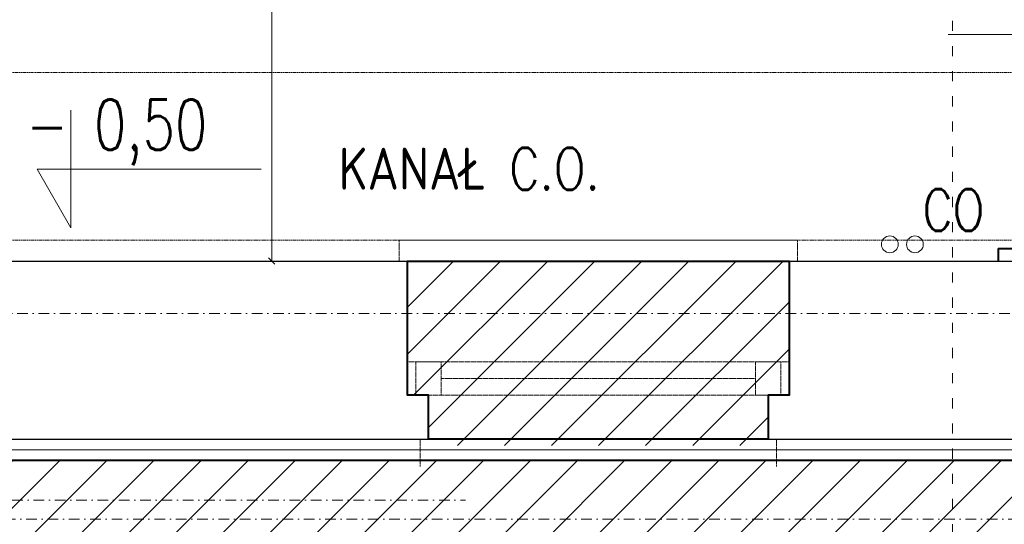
# Model space of a CAD drawing. Header units: millimetres. Extents: x -1893473 to 1546619, y -568027 to 942944.
# Tile 173 of 256: x 167742 to 170090, y -499122 to -497919. Entities that reach past the tile are written whole.
import ezdxf
from ezdxf.enums import TextEntityAlignment as Align

# ---------------------------------------------------------------- set-up
doc = ezdxf.new("R2010")
doc.units = ezdxf.units.MM
doc.header["$LTSCALE"] = 0.2
for name, pattern in [('ACAD_ISO03W100', [30, 12, -18]), ('CENTER', [0.6, 0.375, -0.075, 0.075, -0.075]), ('DASHDOT', [25.4, 12.7, -6.35, 0, -6.35]), ('HIDDEN', [9.525, 6.35, -3.175]), ('Hidden Line', [391.222223, 282.222223, -109]), ('HIDDEN2', [4.7625, 3.175, -1.5875])]:
    doc.linetypes.add(name, pattern=pattern)
doc.layers.get('0').update_dxf_attribs({"lineweight": 0})
for name, color, linetype, lineweight in [('!! 0_ Istn-sciany', 7, 'Continuous', 30), ('!! 0_ Opis', 3, 'Continuous', 13), ('!! 0_Istn-armatura', 6, 'Continuous', 9), ('!! 0_Istn-cienka', 4, 'Continuous', 9), ('!! 0_Opis_pom', 9, 'Continuous', 13), ('!! 0_Osie', 1, 'DASHDOT', 13), ('!! 1_drzwi opis', 151, 'Continuous', 9), ('!! 1_drzwi-linia', 213, 'Continuous', 5), ('!! 1_hatch projektowane ściany', 4, 'Continuous', 5), ('!! 1_OPIS POM NOWE', 140, 'Continuous', 5), ('!! 1_PROJ Sciany', 2, 'Continuous', 40), ('!! 2_ remont Ocieplenie', 4, 'ZIGZAG', 5), ('!! wymiary osi', 250, 'Continuous', 9), ('P-Opis nadproża', 150, 'Continuous', 9), ('P-Osie', 1, 'DASHDOT', 18)]:
    doc.layers.add(name, color=color, linetype=linetype, lineweight=lineweight)
doc.layers.add('!! 1_ widok', color=4, linetype='Continuous')
doc.layers.add('!! 1_Wyburzenia', color=7, linetype='ACAD_ISO03W100', lineweight=13, true_color=0xff0505)
doc.layers.add('Powierzchnia', color=140, linetype='Continuous', lineweight=5, plot=False)
doc.styles.add('50', font='ROMANS.shx', dxfattribs={"width": 0.8, "height": 10})
doc.styles.add('ARCHETYP', font='romans.shx', dxfattribs={"height": 15})
doc.styles.add('ARIAL', font='tahoma.ttf')
doc.styles.add('SIMPLEX', font='simplex.shx', dxfattribs={"width": 0.77})
doc.styles.add('TXT', font='simplex.shx')
doc.linetypes.add('ZIGZAG', pattern='A,0.00254,-5.08,[131,ltypeshp.shx,S=5.08,R=0,X=-5.08,Y=0],-10.16,[131,ltypeshp.shx,S=5.08,R=180,X=5.08,Y=0],-5.08', length=20.32254)
doc.dimstyles.new('DIM50', dxfattribs={"dimscale": 5, "dimtxt": 2.5, "dimasz": 1.5, "dimexe": 0, "dimexo": 0, "dimgap": 0.5, "dimtad": 1, "dimdec": 4, "dimrnd": 0.5, "dimdsep": 46, "dimtxsty": 'TXT', "dimblk1": 'TICK1', "dimblk2": 'TICK1', "dimsah": 1, "dimcen": 0, "dimse1": 1, "dimse2": 1, "dimclrd": 1, "dimclre": 7, "dimclrt": 9, "dimadec": 0, "dimazin": 0, "dimtfac": 1, "dimtdec": 4, "dimtmove": 2, "dimatfit": 3, "dimldrblk": 'TICK1', "dimfxl": 1, "dimtolj": 1, "dimarcsym": 0})

# ---------------------------------------------------------------- blocks, each defined once
blk = doc.blocks.new('BLOK OSI')
at = {"layer": 'P-Osie'}
for points in [[(48625.51, -198090.09), (53810.61, -198090.09)], [(48624.31, -198134.59), (52188.53, -198134.59)], [(52022.72, -198139.09), (55017, -198139.09)]]:
    blk.add_lwpolyline(points, dxfattribs=at)
blk = doc.blocks.new('zaw-dr-90-p')
at = {"color": 2, "linetype": 'CENTER', "ltscale": 0.2}
for p, q in [((24.5, 24), (31, 24)), ((12, 0), (-12, 0)), ((0, 12), (0, -12)), ((24.5, 19), (31, 19))]:
    blk.add_line(p, q, dxfattribs=at)
at = {"ltscale": 0.2}
for p, q in [((10, 12), (6.5, 12)), ((10, 0), (10, 6.5))]:
    blk.add_line(p, q, dxfattribs=at)
blk.add_lwpolyline([(0, 6.5), (23.5, 6.5, 0.414214), (28, 11), (28, 31), (24.5, 31), (24.5, 11, -0.414214), (23.5, 10), (0, 10, 4.561698), (7.6, 6.5), (4.9, 4.2)], format="xyb", dxfattribs=at)
blk.add_lwpolyline([(10, 10), (10, 39), (6.5, 39), (6.5, 10)], dxfattribs=at)
blk.add_lwpolyline([(-0.2, -0.2), (-2.5, -0.2), (-2.5, 0.2), (-0.2, 0.2), (-0.2, 2.5), (0.2, 2.5), (0.2, 0.2), (2.8, 0.2), (2.8, -0.2), (0.2, -0.2), (0.2, -2.8), (-0.2, -2.8)], close=True)
blk.add_circle((0, 0), 6.5, dxfattribs=at)
blk = doc.blocks.new('drzwi 90- sc 12')
for p, q in [((-13616.12, 20410.26), (-13616.12, 20411.46)), ((-13616.12, 20411.46), (-13615.02, 20411.46)), ((-13614.92, 20411.36), (-13614.92, 20313.77)), ((-13620.32, 20410.16), (-13620.32, 20313.77)), ((-13614.92, 20409.86), (-13620.32, 20409.86)), ((-13616.12, 20410.26), (-13620.22, 20410.26)), ((-13616.12, 20410.26), (-13620, 20410.26)), ((-13618.17, 20410.26), (-13616.22, 20410.26)), ((-13618.17, 20410.26), (-13616.22, 20410.26)), ((-13620.32, 20313.47), (-13620.32, 20317.97)), ((-13614.92, 20312.27), (-13614.92, 20317.97)), ((-13614.92, 20313.77), (-13620.32, 20313.77)), ((-13618.22, 20313.37), (-13620.22, 20313.37)), ((-13618.22, 20313.67), (-13618.22, 20313.37)), ((-13618.22, 20313.67), (-13616.42, 20313.67)), ((-13615.92, 20313.17), (-13615.92, 20312.17)), ((-13615.92, 20312.17), (-13615.02, 20312.17)), ((-13617.77, 20311.12), (-13617.77, 20305.72)), ((-13617.77, 20311.12), (-13617.77, 20305.72)), ((-13616.17, 20309.92), (-13617.37, 20309.92)), ((-13616.17, 20309.92), (-13616.17, 20311.02)), ((-13715.57, 20308.32), (-13715.57, 20308.56)), ((-13715.57, 20307.69), (-13715.57, 20308.56)), ((-13715.57, 20307.82), (-13715.57, 20308.56)), ((-13715.57, 20307.72), (-13715.37, 20307.72)), ((-13715.77, 20301.96), (-13716.27, 20301.96)), ((-13616.77, 20301.96), (-13616.27, 20301.96))]:
    blk.add_line(p, q)
for points in [[(-13665.27, 20284.96), (-13665.27, 20325.83)], [(-13615.57, 20309.64), (-13615.32, 20309.64), (-13615.32, 20309.82), (-13616.32, 20309.82), (-13616.32, 20309.64), (-13615.92, 20309.64)]]:
    blk.add_lwpolyline(points)
at = {"ltscale": 0.2}
for points in [[(-13715.57, 20307.51), (-13715.57, 20309.48, 0.414214), (-13715.91, 20309.82), (-13719.43, 20309.82, 0.414214), (-13719.77, 20309.48), (-13719.77, 20308.92), (-13719.59, 20308.92), (-13719.59, 20309.48, -0.414214), (-13719.43, 20309.64), (-13716.97, 20309.64)], [(-13615.92, 20309.64), (-13616.63, 20309.64, 0.414214), (-13616.79, 20309.48), (-13616.79, 20305.58, -0.414214), (-13617.13, 20305.24), (-13617.58, 20305.24, 0.414214), (-13617.74, 20305.08), (-13617.74, 20304.48, -0.414214), (-13618.08, 20304.14), (-13619.26, 20304.14, -0.414214), (-13619.6, 20304.48), (-13619.6, 20305.15, 1), (-13619.79, 20305.15), (-13619.79, 20301.96, 0.414214), (-13619.63, 20301.8), (-13617.11, 20301.8, 0.414214), (-13616.95, 20301.96), (-13616.95, 20302.52), (-13616.77, 20302.52), (-13616.77, 20301.96, -0.414214), (-13617.11, 20301.62), (-13619.63, 20301.62, -0.414214), (-13619.97, 20301.96), (-13619.97, 20305.15, -1), (-13619.42, 20305.15), (-13619.42, 20304.48, 0.414214), (-13619.26, 20304.32), (-13618.08, 20304.32, 0.414214), (-13617.92, 20304.48), (-13617.92, 20305.08, -0.414214), (-13617.58, 20305.42), (-13617.13, 20305.42, 0.414214), (-13616.97, 20305.58), (-13616.97, 20309.48, -0.414214), (-13616.63, 20309.82), (-13613.11, 20309.82, -0.414214), (-13612.77, 20309.48), (-13612.77, 20308.92), (-13612.95, 20308.92), (-13612.95, 20309.48, 0.414214), (-13613.11, 20309.64), (-13615.57, 20309.64)], [(-13716.97, 20309.64), (-13715.91, 20309.64, -0.414214), (-13715.75, 20309.48), (-13715.75, 20307.51)], [(-13715.75, 20307.76), (-13715.75, 20305.58, 0.414214), (-13715.41, 20305.24), (-13714.96, 20305.24, -0.414214), (-13714.8, 20305.08), (-13714.8, 20304.48, 0.414214), (-13714.46, 20304.14), (-13713.28, 20304.14, 0.414214), (-13712.94, 20304.48), (-13712.94, 20305.15, -1), (-13712.75, 20305.15), (-13712.75, 20301.96, -0.414214), (-13712.91, 20301.8), (-13715.43, 20301.8, -0.414214), (-13715.59, 20301.96), (-13715.59, 20302.52), (-13715.77, 20302.52), (-13715.77, 20301.96, 0.414214), (-13715.43, 20301.62), (-13712.91, 20301.62, 0.414214), (-13712.57, 20301.96), (-13712.57, 20305.15, 1), (-13713.12, 20305.15), (-13713.12, 20304.48, -0.414214), (-13713.28, 20304.32), (-13714.46, 20304.32, -0.414214), (-13714.62, 20304.48), (-13714.62, 20305.08, 0.414214), (-13714.96, 20305.42), (-13715.41, 20305.42, -0.414214), (-13715.57, 20305.58), (-13715.57, 20307.64)]]:
    blk.add_lwpolyline(points, format="xyb", dxfattribs=at)
at = {"lineweight": 30}
for points in [[(-13716.27, 20308.92), (-13721.27, 20308.92)], [(-13716.27, 20308.92), (-13716.27, 20296.92)], [(-13614.27, 20308.92), (-13609.27, 20308.92)], [(-13614.27, 20308.92), (-13614.27, 20296.92)]]:
    blk.add_lwpolyline(points, dxfattribs=at)
blk.add_lwpolyline([(-13616.79, 20308.82), (-13616.97, 20308.82), (-13616.97, 20307.42), (-13616.79, 20307.42)], close=True)
for centre, radius, start, end in [((-13615.02, 20411.36), 0.1, 0, 90), ((-13620.22, 20410.16), 0.1, 90, 180), ((-13620.22, 20313.47), 0.1, 180, 270), ((-13616.42, 20313.17), 0.5, 0, 90), ((-13615.02, 20312.27), 0.1, 270, 0), ((-13616.27, 20311.02), 0.1, 0, 90)]:
    blk.add_arc(centre, radius, start, end)
at = {"linetype": 'Hidden Line', "lineweight": 9, "ltscale": 0.05}
blk.add_arc((-13615.5, 20305.14), 99.12, 94.8005, 177.6944, dxfattribs=at)
at = {"xscale": 0.09999999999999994, "yscale": 0.09999999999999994, "zscale": 0.09999999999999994, "rotation": 180.0000000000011}
blk.add_blockref('zaw-dr-90-p', (-13614.92, 20310.92), dxfattribs=at)
blk = doc.blocks.new('TICK1')
at = {"color": 2}
blk.add_line((-1, -1), (1, 1), dxfattribs=at)
at = {"color": 0}
for p, q in [((0, 0), (-1, 0)), ((0, -1.4), (0, 1.4))]:
    blk.add_line(p, q, dxfattribs=at)
blk = doc.blocks.new('*D1274')
at = {"layer": '!! wymiary osi', "color": 1, "lineweight": -2, "transparency": 16777216}
blk.add_line((296576, -501586.2), (296576, -504386.2), dxfattribs=at)
at = {"layer": 'DEFPOINTS', "color": 0, "transparency": 16777216}
for p in [(296190.7, -501578.7), (296190.7, -504393.7), (296576, -504393.7)]:
    blk.add_point(p, dxfattribs=at)
at = {"layer": '!! wymiary osi', "color": 1, "lineweight": -2, "transparency": 16777216, "xscale": 7.5, "yscale": 7.5, "zscale": 7.5}
for p, rotation in [((296576, -501578.7), 90), ((296576, -504393.7), 270)]:
    blk.add_blockref('TICK1', p, dxfattribs=dict(at, rotation=rotation))
at = {"layer": '!! wymiary osi', "color": 9, "transparency": 16777216, "insert": (296567.3, -502986.2), "char_height": 12.5, "attachment_point": 5, "rotation": 90, "style": 'TXT'}
blk.add_mtext('\\A1;2815', dxfattribs=at)
blk = doc.blocks.new('1_ok-opis')
blk.add_line((0, 111.61), (0, 50))
for points in [[(-17, 128.61), (-17, 143.61)], [(17, 128.61), (17, 143.61)]]:
    blk.add_lwpolyline(points)
for centre, start, end in [((0, 143.61), 0, 180), ((0, 128.61), 180, 0)]:
    blk.add_arc(centre, 17, start, end)
at = {"style": 'ARCHETYP'}
for tag, height, rotation, p in [('NR', 12, 90, (0, 136.9)), ('NR', 12, 270, (0, 136.9)), ('SZEROKOŚĆ', 10, 270, (8, 78.29)), ('SZEROKOŚĆ', 10, 90, (-8, 78.29)), ('WYSOKOŚĆ', 10, 270, (-8, 78.29)), ('WYSOKOŚĆ', 10, 90, (8, 78.29))]:
    blk.add_attdef(tag, text='', height=height, rotation=rotation, dxfattribs=at).set_placement(p, align=Align.MIDDLE)
blk = doc.blocks.new('oznaczenie przekroi')
at = {"layer": '!! 1_Wyburzenia'}
blk.add_lwpolyline([(88364.22, -199785.24), (88364.22, -197902.73)], dxfattribs=at)
blk = doc.blocks.new('A$C2EB40A8D')
at = {"layer": '!! 1_hatch projektowane ściany'}
h = blk.add_hatch(dxfattribs=at)
h.set_pattern_fill('ANSI31', color=256, scale=25)
h.set_pattern_definition([(45, (-604946.8, 1976053.4), (-56.1266008, 56.1266008), [])])
h.paths.add_polyline_path([(5048.87011, -4532.48603), (5048.87011, -4412.48603), (4998.87011, -4412.48603), (4998.87011, -4092.48603), (5908.87011, -4092.48603), (5908.87011, -4412.48603), (5858.87011, -4412.48603), (5858.87011, -4532.48603)])
h = blk.add_hatch(dxfattribs=at)
h.set_pattern_fill('ANSI31', color=256, scale=25)
h.set_pattern_definition([(45, (-604946.8, 1976068.4), (-56.1266008, 56.1266008), [])])
h.paths.add_polyline_path([(9598.87011, -4817.48603), (3603.90649, -4817.48603), (3603.90649, -4567.48603), (9598.87011, -4567.48603)])
at = {"layer": '!! 0_ Istn-sciany'}
for points in [[(3298.87011, -4092.48603), (4998.87011, -4092.48603)], [(4998.87011, -4092.48603), (4998.87011, -4412.48603)], [(5908.87011, -4092.48603), (6448.87011, -4092.48603)], [(5908.87011, -4092.48603), (5908.87011, -4412.48603)], [(4998.87011, -4412.48603), (5048.87011, -4412.48603)], [(5048.87011, -4412.48603), (5048.87011, -4517.08775)], [(5858.87011, -4412.48603), (5908.87011, -4412.48603)], [(5858.87011, -4412.48603), (5858.87011, -4517.08775)], [(3298.87011, -4517.08775), (5048.87011, -4517.08775)], [(5858.87011, -4517.08775), (6498.87011, -4517.08775)]]:
    blk.add_lwpolyline(points, dxfattribs=at)
at = {"layer": '!! 0_ Opis'}
for points in [[(4196.1908, -3732.97081), (4196.1908, -4012.98846)], [(4196.1908, -4012.98846), (4115.35667, -3872.97963)], [(4115.35667, -3872.97963), (4649.69874, -3872.97963)]]:
    blk.add_lwpolyline(points, dxfattribs=at)
at = {"layer": '!! 0_Istn-armatura'}
for centre in [(6148.87011, -4052.48603), (6208.87011, -4052.48603)]:
    blk.add_circle(centre, 20, dxfattribs=at)
at = {"layer": '!! 0_Istn-cienka', "linetype": 'HIDDEN', "ltscale": 2}
for points in [[(3748.87011, -3642.48603), (9048.87011, -3642.48603)], [(3348.87011, -4042.48603), (9048.87011, -4042.48603)], [(4998.87011, -4092.48603), (5908.87011, -4092.48603)], [(5858.87011, -4517.08775), (5048.87011, -4517.08775)]]:
    blk.add_lwpolyline(points, dxfattribs=at)
at = {"layer": '!! 1_ widok'}
blk.add_lwpolyline([(9598.87011, -4817.48603), (3603.90649, -4817.48603), (3603.90649, -4567.48603), (9598.87011, -4567.48603)], close=True, dxfattribs=at)
at = {"layer": '!! 1_PROJ Sciany'}
for points in [[(6407.5648, -4062.48523), (6407.5648, -4092.48603)], [(6407.5648, -4062.48523), (6527.5648, -4062.48523)], [(9598.87011, -4567.48603), (3603.90649, -4567.48603)]]:
    blk.add_lwpolyline(points, dxfattribs=at)
blk.add_lwpolyline([(5048.87011, -4517.08775), (5048.87011, -4412.48603), (4998.87011, -4412.48603), (4998.87011, -4092.48603), (5908.87011, -4092.48603), (5908.87011, -4412.48603), (5858.87011, -4412.48603), (5858.87011, -4517.08775)], close=True, dxfattribs=at)
at = {"layer": '!! 1_Wyburzenia', "linetype": 'HIDDEN2', "ltscale": 3}
for points in [[(4978.87011, -4042.48603), (5928.87011, -4042.48603)], [(4978.87011, -4092.48603), (4978.87011, -4042.48603)], [(5928.87011, -4092.48603), (5928.87011, -4042.48603)], [(4998.87011, -4332.48603), (5908.87011, -4332.48603)], [(5078.87011, -4372.48603), (5828.87011, -4372.48603)], [(4998.87011, -4412.48603), (5908.87011, -4412.48603)], [(5028.87011, -4517.08775), (5028.87011, -4582.48603)], [(5878.87011, -4517.08775), (5878.87011, -4582.48603)], [(5878.87011, -4567.48603), (5028.87011, -4567.48603)]]:
    blk.add_lwpolyline(points, dxfattribs=at)
for points in [[(5018.87011, -4412.48603), (5078.87011, -4412.48603), (5078.87011, -4332.48603), (5018.87011, -4332.48603)], [(5828.87011, -4412.48603), (5888.87011, -4412.48603), (5888.87011, -4332.48603), (5828.87011, -4332.48603)]]:
    blk.add_lwpolyline(points, close=True, dxfattribs=at)
at = {"layer": '!! 2_ remont Ocieplenie', "linetype": 'ZIGZAG', "ltscale": 0.4}
blk.add_lwpolyline([(9598.87011, -4542.48603), (3348.85365, -4542.48603)], dxfattribs=at)
at = {"layer": 'Powierzchnia'}
blk.add_lwpolyline([(9048.87011, -2387.48603), (6407.5648, -2387.48603), (6407.5648, -1277.48603), (3298.87011, -1277.48603), (3298.87011, -4092.48603), (9048.87011, -4092.48603)], close=True, dxfattribs=at)
at = {"layer": '!! 0_Osie', "xscale": 10, "yscale": 10, "zscale": 10}
blk.add_blockref('BLOK OSI', (-516748.24414, 1976683.397), dxfattribs=at)
at = {"layer": '!! 1_drzwi opis'}
ref = blk.add_blockref('1_ok-opis', (5787.91031, -3552.4856), dxfattribs=dict(at, xscale=-10, yscale=10, zscale=10, rotation=269.9999963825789))
ref.add_attrib('WYSOKOŚĆ', '90 ', dxfattribs={"layer": '0', "height": 100, "rotation": 359.99999638, "style": '50', "oblique": 10, "width": 0.8}).set_placement((6570.81884, -3472.48565), align=Align.MIDDLE)
ref.add_attrib('SZEROKOŚĆ', '205', dxfattribs={"layer": '0', "height": 100, "rotation": 359.99999638, "style": '50', "oblique": 10, "width": 0.8}).set_placement((6570.81883, -3632.48565), align=Align.MIDDLE)
ref.add_attrib('NR', 'Dw7.2', dxfattribs={"layer": '0', "height": 100, "rotation": 359.99999638, "style": '50', "oblique": 10, "width": 0.8}).set_placement((7146.87935, -3552.48568), align=Align.MIDDLE)
at = {"layer": '!! 1_drzwi-linia', "xscale": 10, "yscale": 10, "zscale": 10, "rotation": 270}
blk.add_blockref('drzwi 90- sc 12', (-196561.6786, -140205.18226), dxfattribs=at)
at = {"layer": '!! 1_Wyburzenia', "xscale": 10, "yscale": 10, "zscale": 10}
blk.add_blockref('oznaczenie przekroi', (-877343.67123, 1976068.79528), dxfattribs=at)
at = {"layer": '!! 0_ Opis', "style": 'SIMPLEX', "width": 0.75}
blk.add_text('- 0,50', height=120, dxfattribs=at).set_placement((4089.31631, -3827.19844))
at = {"layer": '!! 0_Istn-armatura', "style": 'ARCHETYP', "width": 0.8}
for s, p in [('KANAŁ C.O.', (4834.69641, -3922.17321)), ('CO', (6226.86401, -4020.66605))]:
    blk.add_text(s, height=100, rotation=0.00000004, dxfattribs=at).set_placement(p)
at = {"layer": '!! 0_Opis_pom', "ltscale": 0.7, "style": 'ARIAL'}
for tag, p in [('B1,21', (-891.77727, 31796.97458)), ('A1,16', (-13651.31084, 31587.95236)), ('B1/17', (-9701.43347, 31565.05244)), ('B1,19', (-5798.61305, 31587.22944)), ('1,23', (10805.41388, 31565.05244)), ('1,22', (4526.58954, 31507.65132)), ('A1,1', (-16866.13618, 31459.3792)), ('B1,18', (-7791.62894, 31330.08444)), ('B1,20', (-2961.4347, 31167.05787)), ('A1,6', (-19287.17717, 30923.71998)), ('B1,1', (14135.63445, 30913.92963)), ('B1,3', (17346.74696, 30023.81022)), ('B1,4', (29817.71501, 29157.67457)), ('A1,5', (-23454.5385, 28820.77901)), ('A1,2', (-17502.57721, 28602.57524)), ('B1,2D', (2616.16402, 28559.52261)), ('A1,15', (-13651.31084, 28261.46046)), ('B1,4', (29883.58177, 28158.35876)), ('B1,2B', (18801.54781, 27650.12382)), ('B1,2A', (13086.7373, 27376.04393)), ('A1,3', (-16846.27912, 25980.40356)), ('B1,8', (9089.53994, 25356.27639)), ('B1,6', (31915.87888, 23754.79829)), ('A1,4', (-24010.17576, 23559.17399)), ('B1,14', (-11621.32288, 23261.44183)), ('B1,13', (-3080.55208, 22924.09997)), ('B1,5', (29245.49088, 22896.69268)), ('B1,10', (3982.60923, 22874.21277)), ('B1,9', (5634.43488, 22623.92098)), ('B1,2C', (13327.26639, 22378.5328)), ('B1,7', (16398.41175, 22348.28836)), ('B1,11', (5553.20442, 20939.83877)), ('B1,12', (3693.27174, 20628.72148)), ('C1,3', (5969.08376, 16336.01084)), ('C1,2', (11955.93711, 11671.55655)), ('C1,1', (15659.17205, 11415.94196)), ('C1,4', (5140.00888, 9205.5831)), ('C1,5', (5680.4486, 6154.54995)), ('C1,10', (16327.05085, 6080.66085)), ('C1,9', (16526.57171, 3173.45283)), ('C1,6', (6367.37903, 2771.84181)), ('D0,18', (-1981.87701, -110.73158)), ('D0,7', (-13531.42299, -1159.67649)), ('C1,7', (7275.77161, -1303.00991)), ('D0,17', (2064.87671, -1345.69113)), ('D0,3', (-9324.21674, -1442.63631)), ('D0,6', (-17529.61851, -1957.37463)), ('D0,10', (-21369.4432, -2140.60378)), ('D,09', (-12990.08379, -2746.32902)), ('D0,2', (-5516.19514, -3101.87722)), ('D0,16', (2266.73061, -3284.15369)), ('D0,8', (-14357.79539, -3567.69719)), ('D0,5', (-10461.54478, -3629.26575)), ('D0,4', (-8396.53404, -4353.7937)), ('D0,15', (1974.41895, -5205.84774)), ('D0,1', (-5633.49598, -5662.48534)), ('D0,11', (-23334.09291, -6045.78706)), ('D0,12', (-22436.85763, -9302.9678)), ('D0,13', (-22436.85763, -11581.16526)), ('D0,14', (-13645.94445, -11884.57769))]:
    blk.add_attdef(tag, text='', height=119.68, dxfattribs=at).set_placement(p, align=Align.MIDDLE_CENTER)
at = {"layer": '!! 1_OPIS POM NOWE', "style": 'ARIAL'}
for tag, p in [('C1.7A', (7769.3756, 685.765)), ('C1.7C', (7655.80151, -2045.04756)), ('C1.8B', (10935.93068, -2107.41983)), ('C1.8A', (13897.39715, -2120.69016)), ('C1.7B', (8274.43201, -3270.18959)), ('E1.2', (16701.02923, -5331.07351)), ('E1.5E', (21974.23379, -5463.99012)), ('E1.5D', (24989.27391, -5785.36474)), ('E1.1', (8357.81567, -5851.01076)), ('E1.5C', (25222.53959, -6394.64172)), ('E1.5B', (27694.70831, -7009.86571)), ('E1.6', (5279.46063, -8141.28746)), ('E1.5A', (25547.9555, -8495.18994)), ('E1.5G', (23977.19473, -9792.46695)), ('E1.5F', (22414.7084, -9822.66389)), ('E1,4', (13935.69867, -10458.20073)), ('E1.5L', (28030.8296, -11267.7725)), ('E1.3', (5639.18862, -11994.01941)), ('E1.5H', (23988.49716, -12231.38049)), ('E1.5K', (27714.73934, -12977.98364)), ('E1.5I', (22290.68736, -13989.9049)), ('E1.5J', (27095.71534, -16088.17469))]:
    blk.add_attdef(tag, text='', height=119.68, dxfattribs=at).set_placement(p, align=Align.MIDDLE_CENTER)
at = {"layer": '!! wymiary osi'}
dim = blk.add_linear_dim(base=(4675.21245, -4092.48603), p1=(4289.87971, -1277.48603), p2=(4289.87971, -4092.48603), angle=90, dimstyle='DIM50', dxfattribs=at)
dim.commit()
dim.dimension.update_dxf_attribs({"geometry": '*D1274', "text_midpoint": (4666.46245, -2684.98603), "insert": (-291900.79406, 500301.26018)})

msp = doc.modelspace()

# ---------------------------------------------------------------- block references
at = {"layer": 'P-Opis nadproża', "color": 4}
msp.add_blockref('A$C2EB40A8D', (163667.94092, -494401.63474), dxfattribs=at)

doc.saveas('drawing.dxf')
